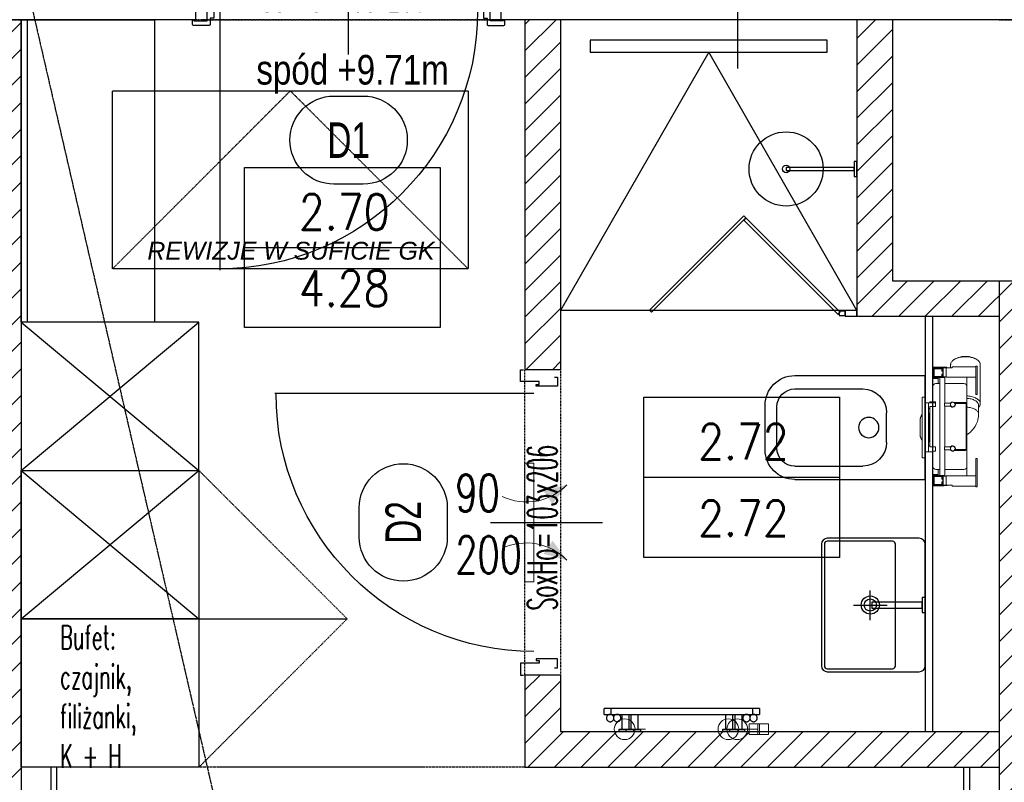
# Model space of a CAD drawing. Header units: millimetres. Extents: x 69081 to 158617, y -37521 to -9534.
# Tile 69 of 256: x 112115 to 112447, y -20818 to -20561. Entities that reach past the tile are written whole.
import ezdxf
from ezdxf.enums import TextEntityAlignment as Align

# ---------------------------------------------------------------- set-up
doc = ezdxf.new("R2010")
doc.units = ezdxf.units.MM
for name, pattern in [('DASHED2', [0.375, 0.25, -0.125]), ('DO', [0.8, 0.6, -0.1, 0, -0.1]), ('DP', [0.5, 0.3, -0.2]), ('KRESKOWA-SREDNIA', [0.2, 0.12, -0.08]), ('MP', [0.25, 0.15, -0.1])]:
    doc.linetypes.add(name, pattern=pattern)
for name, color, linetype in [('A-----SZ', 8, 'Continuous'), ('A-ARM', 8, 'Continuous'), ('A-MEB', 8, 'Continuous'), ('A-OKN', 3, 'Continuous'), ('A-OSI', 8, 'DO'), ('A-SCI', 7, 'Continuous'), ('A_GSA_GK', 2, 'Continuous'), ('AM DRZIW WEWN', 1, 'Continuous'), ('B-widok', 9, 'Continuous'), ('BA_ARM', 8, 'Continuous'), ('BA_drz', 7, 'Continuous'), ('BA_lpm', 1, 'MP'), ('BA_MEBLE', 8, 'Continuous'), ('BA_sym', 7, 'Continuous'), ('BA_WIC', 1, 'Continuous'), ('BA_wig', 3, 'Continuous'), ('F-BIL', 1, 'Continuous'), ('F-BIL-OP', 3, 'Continuous'), ('F-BIL-TA', 1, 'Continuous'), ('JS_OLKA KONSTR', 231, 'Continuous'), ('JS_PODCIĄGI', 1, 'DP'), ('JS_SUFIT PODWIESZONY', 40, 'Continuous'), ('porta', 8, 'Continuous'), ('R-----OP', 1, 'Continuous'), ('R-----WY', 1, 'Continuous')]:
    doc.layers.add(name, color=color, linetype=linetype)
for name, color, linetype, lineweight in [('DRZWI', 3, 'Continuous', 20), ('IS_Grzejnik', 15, 'Continuous', 5), ('IS_Zawór1', 15, 'Continuous', 5), ('OPIS', 7, 'Continuous', 25), ('SB_OTWORY DRZWI', 1, 'Continuous', 9)]:
    doc.layers.add(name, color=color, linetype=linetype, lineweight=lineweight)
doc.layers.get('R-----WY').off()
doc.styles.add('BIKTS', font='bikromsw.shx', dxfattribs={"width": 0.85})
doc.styles.add('ROMANS', font='romans.shx', dxfattribs={"height": 1})
doc.styles.add('SIMPLEX', font='simplex', dxfattribs={"width": 0.85})
doc.styles.add('SŁAWKA', font='simplex.shx', dxfattribs={"height": 12.5})
doc.styles.add('WYM--ROMANSSHX-08', font='ROMANS.SHX', dxfattribs={"width": 0.8})

# ---------------------------------------------------------------- blocks, each defined once
blk = doc.blocks.new('grzejnik drabinka')
at = {"layer": 'BA_ARM'}
for p, q in [((0, -0.8), (0, 0)), ((5, 0), (5, -0.8)), ((35, 0), (35, -0.8)), ((40, 0), (40, -0.8)), ((1, -5.8), (1, -0.8)), ((4, -0.8), (4, -5.8)), ((36, -5.8), (36, -0.8)), ((39, -0.8), (39, -5.8)), ((45, -5.8), (-5, -5.8)), ((-5, -7.8), (45, -7.8))]:
    blk.add_line(p, q, dxfattribs=at)
for points in [[(0, 0), (0, 0), (0.06, 0), (0.31, 0), (0.71, 0), (1.24, 0), (1.85, 0), (2.5, 0), (3.15, 0), (3.76, 0), (4.29, 0), (4.69, 0), (4.94, 0), (5, 0), (5, 0)], [(35, 0), (35, 0), (35.06, 0), (35.31, 0), (35.71, 0), (36.24, 0), (36.85, 0), (37.5, 0), (38.15, 0), (38.76, 0), (39.29, 0), (39.69, 0), (39.94, 0), (40, 0), (40, 0)], [(-1.75, -4.55), (-1.75, -4.44), (-1.78, -4.22), (-1.9, -3.92), (-2.11, -3.66), (-2.37, -3.46), (-2.67, -3.33), (-3, -3.29), (-3.33, -3.33), (-3.63, -3.46), (-3.89, -3.66), (-4.1, -3.92), (-4.22, -4.22), (-4.25, -4.44), (-4.25, -4.55)], [(5, -0.8), (5, -0.8), (4.94, -0.8), (4.69, -0.8), (4.29, -0.8), (3.76, -0.8), (3.15, -0.8), (2.5, -0.8), (1.85, -0.8), (1.24, -0.8), (0.71, -0.8), (0.31, -0.8), (0.06, -0.8), (0, -0.8), (0, -0.8)], [(40, -0.8), (40, -0.8), (39.94, -0.8), (39.69, -0.8), (39.29, -0.8), (38.76, -0.8), (38.15, -0.8), (37.5, -0.8), (36.85, -0.8), (36.24, -0.8), (35.71, -0.8), (35.31, -0.8), (35.06, -0.8), (35, -0.8), (35, -0.8)], [(44.25, -4.55), (44.25, -4.44), (44.22, -4.22), (44.1, -3.92), (43.89, -3.66), (43.63, -3.46), (43.33, -3.33), (43, -3.29), (42.67, -3.33), (42.37, -3.46), (42.11, -3.66), (41.9, -3.92), (41.78, -4.22), (41.75, -4.44), (41.75, -4.55)], [(-5, -5.8), (-5, -5.8), (-5, -5.8), (-5, -5.8)], [(-5, -5.8), (-5, -5.8), (-5, -5.8), (-5, -5.8)], [(-5, -5.8), (-5, -5.8), (-5, -5.8), (-5, -5.8)], [(-5, -5.8), (-5, -5.8), (-5, -5.8), (-5, -5.8)], [(-5, -5.8), (-5, -5.8), (-5, -5.8), (-5, -5.8)], [(-5, -5.8), (-5, -5.8), (-5, -5.8), (-5, -5.8)], [(-5, -5.8), (-5, -5.8), (-5, -5.8), (-5, -5.8)], [(-5, -5.8), (-5, -5.8), (-5, -5.8), (-5, -5.8)], [(-5, -5.8), (-5, -5.8), (-5, -5.8), (-5, -5.8)], [(-5, -7.8), (-5, -7.8), (-5, -7.78), (-5, -7.68), (-5, -7.52), (-5, -7.31), (-5, -7.06), (-5, -6.8), (-5, -6.54), (-5, -6.29), (-5, -6.08), (-5, -5.92), (-5, -5.82), (-5, -5.8), (-5, -5.8)], [(-5, -5.8), (-5, -5.8), (-5, -5.8), (-5, -5.8)], [(-5, -5.8), (-5, -5.8), (-5, -5.8), (-5, -5.8)], [(-5, -5.8), (-5, -5.8), (-5, -5.8), (-5, -5.8)], [(-5, -5.8), (-5, -5.8), (-5, -5.8), (-5, -5.8)], [(-5, -5.8), (-5, -5.8), (-5, -5.8), (-5, -5.8)], [(-5, -5.8), (-5, -5.8), (-5, -5.8), (-5, -5.8)], [(-5, -5.8), (-5, -5.8), (-5, -5.8), (-5, -5.8)], [(-5, -5.8), (-5, -5.8), (-5, -5.8), (-5, -5.8)], [(-5, -5.8), (-5, -5.8), (-5, -5.8), (-5, -5.8)], [(-5, -5.8), (-5, -5.8), (-5, -5.8), (-5, -5.8)], [(-5, -5.8), (-5, -5.8), (-5, -5.8), (-5, -5.8)], [(-5, -5.8), (-5, -5.8), (-5, -5.8), (-5, -5.8)], [(-5, -5.8), (-5, -5.8), (-5, -5.8), (-5, -5.8)], [(-5, -5.8), (-5, -5.8), (-5, -5.8), (-5, -5.8)], [(-5, -5.8), (-5, -5.8), (-5, -5.8), (-5, -5.8)], [(-5, -5.8), (-5, -5.8), (-5, -5.8), (-5, -5.8)], [(-5, -5.8), (-5, -5.8), (-5, -5.8), (-5, -5.8)], [(-5, -5.8), (-5, -5.8), (-5, -5.8), (-5, -5.8)], [(-5, -5.8), (-5, -5.8), (-5, -5.8), (-5, -5.8)], [(-4.25, -4.55), (-4.25, -4.66), (-4.22, -4.88), (-4.1, -5.18), (-3.89, -5.44), (-3.63, -5.64), (-3.33, -5.77), (-3, -5.81), (-2.67, -5.77), (-2.37, -5.64), (-2.11, -5.44), (-1.9, -5.18), (-1.78, -4.88), (-1.75, -4.66), (-1.75, -4.55)], [(41.75, -4.55), (41.75, -4.66), (41.78, -4.88), (41.9, -5.18), (42.11, -5.44), (42.37, -5.64), (42.67, -5.77), (43, -5.81), (43.33, -5.77), (43.63, -5.64), (43.89, -5.44), (44.1, -5.18), (44.22, -4.88), (44.25, -4.66), (44.25, -4.55)], [(45, -5.8), (45, -5.8), (45, -5.8), (45, -5.8)], [(45, -5.8), (45, -5.8), (45, -5.8), (45, -5.8)], [(45, -5.8), (45, -5.8), (45, -5.8), (45, -5.8)], [(45, -5.8), (45, -5.8), (45, -5.8), (45, -5.8)], [(45, -5.8), (45, -5.8), (45, -5.8), (45, -5.8)], [(45, -5.8), (45, -5.8), (45, -5.8), (45, -5.8)], [(45, -5.8), (45, -5.8), (45, -5.8), (45, -5.8)], [(45, -5.8), (45, -5.8), (45, -5.8), (45, -5.8)], [(45, -5.8), (45, -5.8), (45, -5.8), (45, -5.8)], [(45, -5.8), (45, -5.8), (45, -5.82), (45, -5.92), (45, -6.08), (45, -6.29), (45, -6.54), (45, -6.8), (45, -7.06), (45, -7.31), (45, -7.52), (45, -7.68), (45, -7.78), (45, -7.8), (45, -7.8)], [(45, -5.8), (45, -5.8), (45, -5.8), (45, -5.8)], [(45, -5.8), (45, -5.8), (45, -5.8), (45, -5.8)], [(45, -5.8), (45, -5.8), (45, -5.8), (45, -5.8)], [(45, -5.8), (45, -5.8), (45, -5.8), (45, -5.8)], [(45, -5.8), (45, -5.8), (45, -5.8), (45, -5.8)], [(45, -5.8), (45, -5.8), (45, -5.8), (45, -5.8)], [(45, -5.8), (45, -5.8), (45, -5.8), (45, -5.8)], [(45, -5.8), (45, -5.8), (45, -5.8), (45, -5.8)], [(45, -5.8), (45, -5.8), (45, -5.8), (45, -5.8)], [(45, -5.8), (45, -5.8), (45, -5.8), (45, -5.8)], [(45, -5.8), (45, -5.8), (45, -5.8), (45, -5.8)], [(45, -5.8), (45, -5.8), (45, -5.8), (45, -5.8)], [(45, -5.8), (45, -5.8), (45, -5.8), (45, -5.8)], [(45, -5.8), (45, -5.8), (45, -5.8), (45, -5.8)], [(45, -5.8), (45, -5.8), (45, -5.8), (45, -5.8)], [(45, -5.8), (45, -5.8), (45, -5.8), (45, -5.8)], [(45, -5.8), (45, -5.8), (45, -5.8), (45, -5.8)], [(45, -5.8), (45, -5.8), (45, -5.8), (45, -5.8)], [(45, -5.8), (45, -5.8), (45, -5.8), (45, -5.8)], [(-5, -7.8), (-5, -7.8), (-5, -7.8), (-5, -7.8)], [(-5, -7.8), (-5, -7.8), (-5, -7.8), (-5, -7.8)], [(-5, -7.8), (-5, -7.8), (-5, -7.8), (-5, -7.8)], [(-5, -7.8), (-5, -7.8), (-5, -7.8), (-5, -7.8)], [(-5, -7.8), (-5, -7.8), (-5, -7.8), (-5, -7.8)], [(-5, -7.8), (-5, -7.8), (-5, -7.8), (-5, -7.8)], [(-5, -7.8), (-5, -7.8), (-5, -7.8), (-5, -7.8)], [(-5, -7.8), (-5, -7.8), (-5, -7.8), (-5, -7.8)], [(-5, -7.8), (-5, -7.8), (-5, -7.8), (-5, -7.8)], [(-5, -7.8), (-5, -7.8), (-5, -7.8), (-5, -7.8)], [(-5, -7.8), (-5, -7.8), (-5, -7.8), (-5, -7.8)], [(-5, -7.8), (-5, -7.8), (-5, -7.8), (-5, -7.8)], [(-5, -7.8), (-5, -7.8), (-5, -7.8), (-5, -7.8)], [(-5, -7.8), (-5, -7.8), (-5, -7.8), (-5, -7.8)], [(-5, -7.8), (-5, -7.8), (-5, -7.8), (-5, -7.8)], [(-5, -7.8), (-5, -7.8), (-5, -7.8), (-5, -7.8)], [(-5, -7.8), (-5, -7.8), (-5, -7.8), (-5, -7.8)], [(-5, -7.8), (-5, -7.8), (-5, -7.8), (-5, -7.8)], [(-5, -7.8), (-5, -7.8), (-5, -7.8), (-5, -7.8)], [(-5, -7.8), (-5, -7.8), (-5, -7.8), (-5, -7.8)], [(-5, -7.8), (-5, -7.8), (-5, -7.8), (-5, -7.8)], [(-5, -7.8), (-5, -7.8), (-5, -7.8), (-5, -7.8)], [(-5, -7.8), (-5, -7.8), (-5, -7.8), (-5, -7.8)], [(-5, -7.8), (-5, -7.8), (-5, -7.8), (-5, -7.8)], [(-5, -7.8), (-5, -7.8), (-5, -7.8), (-5, -7.8)], [(-5, -7.8), (-5, -7.8), (-5, -7.8), (-5, -7.8)], [(-5, -7.8), (-5, -7.8), (-5, -7.8), (-5, -7.8)], [(-5, -7.8), (-5, -7.8), (-5, -7.8), (-5, -7.8)], [(45, -7.8), (45, -7.8), (45, -7.8), (45, -7.8)], [(45, -7.8), (45, -7.8), (45, -7.8), (45, -7.8)], [(45, -7.8), (45, -7.8), (45, -7.8), (45, -7.8)], [(45, -7.8), (45, -7.8), (45, -7.8), (45, -7.8)], [(45, -7.8), (45, -7.8), (45, -7.8), (45, -7.8)], [(45, -7.8), (45, -7.8), (45, -7.8), (45, -7.8)], [(45, -7.8), (45, -7.8), (45, -7.8), (45, -7.8)], [(45, -7.8), (45, -7.8), (45, -7.8), (45, -7.8)], [(45, -7.8), (45, -7.8), (45, -7.8), (45, -7.8)], [(45, -7.8), (45, -7.8), (45, -7.8), (45, -7.8)], [(45, -7.8), (45, -7.8), (45, -7.8), (45, -7.8)], [(45, -7.8), (45, -7.8), (45, -7.8), (45, -7.8)], [(45, -7.8), (45, -7.8), (45, -7.8), (45, -7.8)], [(45, -7.8), (45, -7.8), (45, -7.8), (45, -7.8)], [(45, -7.8), (45, -7.8), (45, -7.8), (45, -7.8)], [(45, -7.8), (45, -7.8), (45, -7.8), (45, -7.8)], [(45, -7.8), (45, -7.8), (45, -7.8), (45, -7.8)], [(45, -7.8), (45, -7.8), (45, -7.8), (45, -7.8)], [(45, -7.8), (45, -7.8), (45, -7.8), (45, -7.8)], [(45, -7.8), (45, -7.8), (45, -7.8), (45, -7.8)], [(45, -7.8), (45, -7.8), (45, -7.8), (45, -7.8)], [(45, -7.8), (45, -7.8), (45, -7.8), (45, -7.8)], [(45, -7.8), (45, -7.8), (45, -7.8), (45, -7.8)], [(45, -7.8), (45, -7.8), (45, -7.8), (45, -7.8)], [(45, -7.8), (45, -7.8), (45, -7.8), (45, -7.8)], [(45, -7.8), (45, -7.8), (45, -7.8), (45, -7.8)], [(45, -7.8), (45, -7.8), (45, -7.8), (45, -7.8)], [(45, -7.8), (45, -7.8), (45, -7.8), (45, -7.8)]]:
    blk.add_open_spline(points, degree=3, dxfattribs=at)
blk = doc.blocks.new('stelaż kibel')
at = {"layer": 'BA_ARM', "lineweight": 0}
for p, q in [((-8.04, 20.61), (-21.23, 20.61)), ((-4.56, 20.01), (-7.53, 20.01)), ((-22.85, 19.54), (-23.06, 19.23)), ((-20.64, 19.5), (-20.64, 19.1)), ((-20.64, 19.5), (-11.14, 19.5)), ((-20.64, 19.1), (-11.14, 19.1)), ((-20.49, 11.1), (-20.49, 19.1)), ((-16.99, 9.1), (-16.99, 19.1)), ((-11.14, 19.5), (-11.14, 19.1)), ((10.46, 19.5), (10.46, 19.1)), ((10.46, 19.5), (19.96, 19.5)), ((10.46, 19.1), (19.96, 19.1)), ((16.31, 9.1), (16.31, 19.1)), ((19.81, 11.1), (19.81, 19.1)), ((19.96, 19.5), (19.96, 19.1)), ((-16.99, 16.1), (-15.84, 16.1)), ((-13.84, 16.1), (-15.84, 16.1)), ((-14.84, 8.6), (-14.84, 15.1)), ((-13.84, 16.1), (-7.94, 16.1)), ((-8.44, 15.6), (-8.44, 11.9)), ((-8.14, 12.11), (-8.14, 15.8)), ((-8.14, 15.8), (7.46, 15.8)), ((7.26, 16.1), (-7.94, 16.1)), ((7.26, 16.1), (13.16, 16.1)), ((7.46, 15.8), (7.46, 12.11)), ((7.76, 11.9), (7.76, 15.6)), ((15.16, 16.1), (13.16, 16.1)), ((14.16, 15.1), (14.16, 8.6)), ((15.16, 16.1), (16.31, 16.1)), ((-23.06, 12), (-22.85, 11.68)), ((-21.23, 10.61), (-20.09, 10.61)), ((-20.09, 11.1), (-20.49, 11.1)), ((-20.09, 9.1), (-20.09, 11.1)), ((-8.44, 11.9), (-8.41, 11.9)), ((-8.27, 11.9), (-8.14, 11.9)), ((-8.24, 10.29), (-8.24, 8.5)), ((-8.14, 11.9), (-8.14, 11.99)), ((-7.24, 8.5), (-7.24, 10.29)), ((6.56, 8.5), (6.56, 10.29)), ((7.46, 11.99), (7.46, 11.9)), ((7.46, 11.9), (7.59, 11.9)), ((7.56, 10.29), (7.56, 8.5)), ((7.73, 11.9), (7.76, 11.9)), ((19.41, 11.1), (19.81, 11.1)), ((19.41, 9.1), (19.41, 11.1)), ((-20.09, 9.35), (-20.37, 9.35)), ((-20.37, 9.35), (-20.37, 4.55)), ((-20.34, 8.1), (-20.34, 4.6)), ((-16.84, 8.1), (-20.34, 8.1)), ((-16.99, 7.95), (-20.19, 7.95)), ((-20.19, 7.95), (-20.19, 4.75)), ((-20.09, 9.1), (-16.99, 9.1)), ((-20.09, 9.1), (-20.09, 8.1)), ((-19.04, 7.8), (-20.04, 7.8)), ((-20.04, 7.8), (-20.04, 4.8)), ((-19.84, 5), (-19.84, 7.6)), ((-19.84, 7.6), (-19.04, 7.6)), ((-19.04, 7.6), (-19.04, 7.8)), ((-17.04, 7.8), (-18.04, 7.8)), ((-18.04, 7.8), (-18.04, 7.6)), ((-18.04, 7.6), (-17.24, 7.6)), ((-17.24, 7.6), (-17.24, 5)), ((-17.09, 9.1), (-17.09, 8.1)), ((-17.04, 4.8), (-17.04, 7.8)), ((-16.99, 4.75), (-16.99, 7.95)), ((-16.84, 8.6), (-16.84, 8.1)), ((-8.24, 8.6), (-16.84, 8.6)), ((-16.84, 4.6), (-16.84, 8.1)), ((16.16, 7), (-16.84, 7)), ((-14.84, 5.6), (-14.84, 7)), ((-8.24, 8.5), (-7.24, 8.5)), ((6.56, 8.6), (-7.24, 8.6)), ((7.56, 8.5), (6.56, 8.5)), ((16.16, 8.6), (7.56, 8.6)), ((14.16, 7), (14.16, 5.6)), ((16.16, 8.6), (16.16, 8.1)), ((16.16, 8.1), (16.16, 4.6)), ((19.66, 8.1), (16.16, 8.1)), ((19.41, 9.1), (16.31, 9.1)), ((16.31, 7.95), (16.31, 4.75)), ((19.51, 7.95), (16.31, 7.95)), ((17.36, 7.8), (16.36, 7.8)), ((16.36, 7.8), (16.36, 4.8)), ((16.41, 9.1), (16.41, 8.1)), ((16.56, 5), (16.56, 7.6)), ((16.56, 7.6), (17.36, 7.6)), ((17.36, 7.6), (17.36, 7.8)), ((18.36, 7.8), (18.36, 7.6)), ((19.36, 7.8), (18.36, 7.8)), ((18.36, 7.6), (19.16, 7.6)), ((19.16, 7.6), (19.16, 5)), ((19.36, 4.8), (19.36, 7.8)), ((19.56, 9.4), (19.41, 9.4)), ((19.41, 9.1), (19.41, 8.1)), ((19.66, 8.15), (19.41, 8.4)), ((19.41, 8.4), (19.41, 8.1)), ((19.51, 4.75), (19.51, 7.95)), ((19.56, 8.25), (19.56, 9.4)), ((19.66, 8.1), (19.66, 8.15)), ((19.66, 4.6), (19.66, 8.1)), ((-20.37, 4.55), (-10.87, 4.55)), ((-20.34, 4.6), (-16.84, 4.6)), ((-20.19, 4.75), (-16.99, 4.75)), ((-20.04, 4.8), (-17.04, 4.8)), ((-17.24, 5), (-19.84, 5)), ((-14.84, 6.4), (-16.84, 6.4)), ((-16.54, 4.6), (-16.84, 4.6)), ((-16.54, 6.4), (-16.54, 4.6)), ((-13.84, 4.6), (-16.54, 4.6)), ((-8.64, 4.6), (-13.84, 4.6)), ((-10.87, 4.55), (-10.87, 4.6)), ((-7.14, 5.5), (-8.64, 5.5)), ((-8.64, 5.5), (-8.64, 4.6)), ((-8.64, 4.6), (-8.37, 4.6)), ((-8.64, 3.6), (-8.64, 4.6)), ((-8.37, 3.6), (-8.64, 3.6)), ((-8.37, 5.5), (-8.37, 2.47)), ((-7.14, 4.6), (-7.14, 5.5)), ((-7.14, 3.6), (-7.14, 4.6)), ((6.46, 4.6), (-7.14, 4.6)), ((6.46, 3.6), (-7.14, 3.6)), ((-6.37, 3.1), (-6.37, 3.6)), ((-4.77, 3.6), (-4.77, 3.3)), ((4.83, 3.3), (4.83, 3.6)), ((6.21, 3.6), (6.21, 3.1)), ((7.96, 5.5), (6.46, 5.5)), ((6.46, 4.6), (6.46, 5.5)), ((6.46, 3.6), (6.46, 4.6)), ((7.96, 5.5), (7.96, 4.6)), ((13.16, 4.6), (7.96, 4.6)), ((8.21, 2.37), (8.21, 4.6)), ((15.86, 4.6), (13.16, 4.6)), ((16.16, 6.4), (14.16, 6.4)), ((15.86, 4.6), (15.86, 6.4)), ((16.16, 4.6), (15.86, 4.6)), ((16.16, 4.6), (19.66, 4.6)), ((16.31, 4.75), (19.51, 4.75)), ((16.36, 4.8), (19.36, 4.8)), ((19.16, 5), (16.56, 5)), ((-10.29, 2), (-10.29, 1.2)), ((-10.25, 2), (-10.29, 2)), ((-10.25, 2), (-9.45, 2)), ((-10.05, 1), (-10.09, 1)), ((-9.45, 1), (-10.05, 1)), ((9.45, 2), (-9.45, 2)), ((9.45, 1), (-9.45, 1)), ((-8.37, 2.47), (-8.32, 2.42)), ((-8.37, 2.47), (-8.32, 2.47)), ((-8.34, 2.43), (-8.34, 2)), ((-8.31, 3.1), (-8.32, 3.1)), ((-8.31, 3.1), (-8.01, 3.1)), ((8.01, 3.1), (-8.01, 3.1)), ((-4.77, 3.3), (-4.77, 3.1)), ((-4.77, 3.3), (4.83, 3.3)), ((-4.77, 3.3), (4.83, 3.3)), ((-2.14, 0.3), (-2.21, 0.3)), ((-2.11, 0.3), (-2.14, 0.3)), ((2.18, 0.3), (-2.11, 0.3)), ((2.2, 0.3), (2.18, 0.3)), ((2.27, 0.3), (2.2, 0.3)), ((4.83, 3.1), (4.83, 3.3)), ((8.01, 3.1), (8.14, 3.1)), ((8.14, 3.1), (8.14, 2)), ((8.14, 3.1), (8.19, 3.1)), ((8.19, 3.1), (8.19, 2)), ((8.19, 2.35), (8.21, 2.37)), ((8.19, 2.37), (8.21, 2.37)), ((9.45, 2), (10.25, 2)), ((10.05, 1), (9.45, 1)), ((10.25, 2), (10.25, 1.2))]:
    blk.add_line(p, q, dxfattribs=at)
at = {"layer": 'BA_ARM', "lineweight": 0, "flags": 128}
for points in [[(-21.23, 20.61), (-21.45, 20.59), (-21.67, 20.54), (-21.88, 20.46), (-22.09, 20.33), (-22.3, 20.18), (-22.5, 19.99), (-22.68, 19.78), (-22.86, 19.53), (-23.03, 19.26), (-23.18, 18.96), (-23.32, 18.64), (-23.45, 18.29), (-23.56, 17.93), (-23.65, 17.55), (-23.73, 17.16), (-23.79, 16.75), (-23.83, 16.34), (-23.85, 15.93), (-23.86, 15.51), (-23.84, 15.09), (-23.81, 14.68), (-23.76, 14.27), (-23.69, 13.87), (-23.61, 13.48), (-23.51, 13.11), (-23.39, 12.76), (-23.25, 12.43), (-23.11, 12.11), (-22.95, 11.83), (-22.77, 11.57), (-22.59, 11.34), (-22.4, 11.13), (-22.2, 10.96), (-21.99, 10.83), (-21.78, 10.72), (-21.56, 10.65), (-21.34, 10.62), (-21.23, 10.61)], [(-10.66, 16.1), (-10.64, 16.34), (-10.6, 16.75), (-10.54, 17.16), (-10.47, 17.55), (-10.37, 17.93), (-10.26, 18.29), (-10.14, 18.64), (-10, 18.96), (-9.84, 19.26), (-9.68, 19.53), (-9.5, 19.78), (-9.31, 19.99), (-9.11, 20.18), (-8.91, 20.33), (-8.7, 20.46), (-8.48, 20.54), (-8.26, 20.59), (-8.04, 20.61)], [(-9.83, 16.1), (-9.81, 16.4), (-9.76, 16.78), (-9.7, 17.16), (-9.62, 17.52), (-9.52, 17.87), (-9.41, 18.2), (-9.28, 18.51), (-9.13, 18.79), (-8.98, 19.05), (-8.81, 19.28), (-8.63, 19.49), (-8.44, 19.66), (-8.25, 19.8), (-8.05, 19.9), (-7.84, 19.97), (-7.64, 20.01), (-7.53, 20.01)], [(-6.86, 16.1), (-6.83, 16.4), (-6.79, 16.78), (-6.72, 17.16), (-6.64, 17.52), (-6.54, 17.87), (-6.43, 18.2), (-6.3, 18.51), (-6.16, 18.79), (-6, 19.05), (-5.83, 19.28), (-5.65, 19.49), (-5.47, 19.66), (-5.27, 19.8), (-5.07, 19.9), (-4.87, 19.97), (-4.66, 20.01), (-4.55, 20.01)], [(2.46, 16.1), (2.18, 16.51), (1.84, 16.94), (1.54, 17.29), (1.26, 17.57), (0.8, 17.99), (0.27, 18.42), (-0.36, 18.83), (-1.08, 19.22), (-1.57, 19.43), (-2.05, 19.61), (-2.47, 19.73), (-2.64, 19.78), (-2.84, 19.82), (-3.14, 19.88), (-3.54, 19.95), (-4.04, 20), (-4.55, 20.01)], [(-23.06, 12), (-23.12, 12.09), (-23.28, 12.36), (-23.42, 12.66), (-23.55, 12.97), (-23.66, 13.31), (-23.76, 13.67), (-23.84, 14.04), (-23.9, 14.42), (-23.95, 14.81), (-23.98, 15.21), (-23.99, 15.61), (-23.98, 16.01), (-23.95, 16.41), (-23.9, 16.8), (-23.84, 17.19), (-23.76, 17.56), (-23.66, 17.91), (-23.55, 18.25), (-23.42, 18.57), (-23.28, 18.87), (-23.12, 19.14), (-23.06, 19.23)], [(2.2, 0.3), (2.23, 0.3), (2.25, 0.3)]]:
    blk.add_lwpolyline(points, dxfattribs=at)
at = {"layer": 'BA_ARM', "lineweight": 0}
for centre, radius, start, end in [((-8.13, 18.84), 1.78, 41.3776, 87.2916), ((-13.84, 15.1), 1, 90, 180), ((-7.94, 15.6), 0.5, 90, 180), ((7.26, 15.6), 0.5, 0, 90), ((13.16, 15.1), 1, 0, 90), ((-7.74, 11.3), 0.9, 138.1897, 242.734), ((-7.74, 11.3), 0.8, 131.4096, 120), ((-7.94, 10.29), 0.3, 135.0482, 180), ((-7.74, 11.3), 0.9, 297.266, 116.3878), ((-7.54, 10.29), 0.3, 0, 44.9518), ((7.06, 11.3), 0.9, 63.6122, 242.734), ((7.06, 11.3), 0.8, 60, 48.5904), ((6.86, 10.29), 0.3, 135.0482, 180), ((7.06, 11.3), 0.9, 297.266, 41.8103), ((7.26, 10.29), 0.3, 0, 44.9518), ((-13.84, 5.6), 1, 180, 270), ((13.16, 5.6), 1, 270, 0), ((-10.09, 1.2), 0.2, 179.9998, 269.9999), ((-2.21, 4.3), 4, 235.5885, 270), ((-2.17, 3.71), 3.41, 232.6467, 270.5225), ((-2.15, 3.69), 3.39, 232.5127, 270.557), ((2.21, 3.71), 3.41, 269.4571, 307.3947), ((2.27, 4.3), 4, 270, 270.6505), ((2.27, 4.3), 4, 273.5283, 304.4115), ((2.45, 3.34), 2.99, 281.7106, 308.4469), ((10.05, 1.2), 0.2, 269.9998, 0.0006)]:
    blk.add_arc(centre, radius, start, end, dxfattribs=at)
blk = doc.blocks.new('wc')
at = {"layer": 'A-MEB', "ltscale": 50}
for p, q in [((720768.2, -74493.99), (720812.2, -74493.99)), ((720812.2, -74493.99), (720812.2, -74528.99)), ((720768.2, -74498.49), (720791.2, -74498.49)), ((720758.2, -74503.99), (720758.2, -74518.99)), ((720762.2, -74504.49), (720762.2, -74518.49)), ((720799.2, -74506.49), (720799.2, -74516.49)), ((720768.2, -74524.49), (720791.2, -74524.49)), ((720768.2, -74528.99), (720812.2, -74528.99))]:
    blk.add_line(p, q, dxfattribs=at)
blk.add_circle((720793.17, -74511.49), 3.43, dxfattribs=at)
for centre, radius, start, end in [((720768.2, -74503.99), 10, 90, 180), ((720768.2, -74504.49), 6, 90, 180), ((720791.2, -74506.49), 8, 0, 90), ((720791.2, -74516.49), 8, 270, 360), ((720768.2, -74518.99), 10, 180, 270), ((720768.2, -74518.49), 6, 180, 270)]:
    blk.add_arc(centre, radius, start, end, dxfattribs=at)
blk = doc.blocks.new('A$C231E5E2F')
blk.add_blockref('wc', (-720758.2, 74528.99))
blk = doc.blocks.new('KRATKA WENT')
at = {"layer": 'DRZWI'}
for points in [[(-12.72, 11.16, 0, 5.4, 0), (-8.38, 4.78, 5.4, 5.4, 0)], [(12.72, 11.16, 0, 5.4, 0), (8.38, 4.78, 5.4, 5.4, 0)]]:
    blk.add_lwpolyline(points, format="xyseb", dxfattribs=at)
blk.add_lwpolyline([(20, -3), (20, 0), (-20, 0), (-20, -3)], close=True, dxfattribs=at)
for centre, start, end in [((-26.01, -2.55), 334.6838, 45.9092), ((26.01, -2.55), 134.0908, 205.3162)]:
    blk.add_arc(centre, 19.09, start, end, dxfattribs=at)
blk = doc.blocks.new('dr1h901')
at = {"color": 0}
blk.add_line((-0.5, 0), (-0.5, 1.005), dxfattribs=at)
at = {"color": 1}
blk.add_line((0, 0.1689), (0, -0.2655), dxfattribs=at)
blk.add_arc((-0.5, 0), 1, 0, 90, dxfattribs=at)
blk = doc.blocks.new('osie')
at = {"layer": 'A-OSI'}
blk.add_line((17560.16, -41339.7), (18200.3, -44112.43), dxfattribs=at)
blk = doc.blocks.new('DYBY-BL5')
at = {"layer": 'F-BIL-TA', "color": 1}
blk.add_line((0, 45), (110, 45), dxfattribs=at)
blk.add_lwpolyline([(0, 0), (0, 90), (110, 90), (110, 0)], close=True, dxfattribs=at)
at = {"layer": 'F-BIL-OP', "style": 'SIMPLEX', "width": 0.85}
blk.add_attdef('NR', text='', height=20, dxfattribs=at).set_placement((56, 55), align=Align.CENTER)
at = {"layer": 'F-BIL-OP', "color": 2, "style": 'SIMPLEX', "width": 0.85, "flags": 1}
for tag, p in [('NAZWA', (119, 55)), ('POSADZKA', (119, 12)), ('GRUPA', (119, -27)), ('RODZAJ', (119, -72))]:
    blk.add_attdef(tag, p, '', height=19, dxfattribs=at)
at = {"layer": 'F-BIL-OP', "color": 2, "style": 'SIMPLEX', "width": 0.85}
blk.add_attdef('POW.', text='', height=20, dxfattribs=at).set_placement((56, 12), align=Align.CENTER)
at = {"layer": 'F-BIL-OP', "color": 2, "style": 'SIMPLEX', "width": 0.85, "flags": 1}
blk.add_attdef('POWH.', text='', height=20, dxfattribs=at).set_placement((56, -27), align=Align.CENTER)
blk = doc.blocks.new('A$C04435ce7')
at = {"layer": 'OPIS', "insert": (1510.96, 742.5), "char_height": 10, "width": 160, "attachment_point": 1, "style": 'WYM--ROMANSSHX-08'}
blk.add_mtext('{\\fArial|b0|i0|c238|p34;spód +9.71m}', dxfattribs=at)
blk = doc.blocks.new('symdrz')
blk.add_lwpolyline([(-10, -30, -1), (-10, 30), (10, 30, -1), (10, -30)], format="xyb", close=True)
at = {"style": 'BIKTS', "width": 0.8}
blk.add_attdef('SZERDRZ', text='', height=25, dxfattribs=at).set_placement((77.15, 8.8), align=Align.CENTER)
blk.add_attdef('SYMDRZ', text='', height=25, dxfattribs=at).set_placement((0, 0), align=Align.MIDDLE)
blk.add_attdef('WYSDRZ', text='', height=25, dxfattribs=at).set_placement((77.15, -9.49), align=Align.TOP_CENTER)
blk = doc.blocks.new('grzejniki pietro 2')
at = {"layer": 'IS_Zawór1', "linetype": 'ByBlock', "lineweight": -2, "extrusion": (0, 0, -1), "elevation": -289.1}
for points in [[(-18341.28, -43061.45), (-18344.78, -43061.45), (-18344.78, -43064.95), (-18341.28, -43064.95)], [(-18344.27, -43061.45), (-18347.77, -43061.45), (-18347.77, -43064.95), (-18344.27, -43064.95)], [(-18344.27, -43061.45), (-18347.77, -43061.45), (-18347.77, -43064.95), (-18344.27, -43064.95)], [(-18344.27, -43061.45), (-18347.77, -43061.45), (-18347.77, -43064.95), (-18344.27, -43064.95)]]:
    blk.add_lwpolyline(points, close=True, dxfattribs=at)
at = {"layer": 'IS_Zawór1', "linetype": 'ByBlock', "lineweight": -2, "extrusion": (-1.83697e-16, -1, 0), "elevation": 43063.2}
blk.add_lwpolyline([(18302.78, 289.1), (18306.28, 289.1)], dxfattribs=at)
blk.add_lwpolyline([(18302.78, 289.1), (18306.28, 289.1)], dxfattribs=at)
at = {"layer": 'IS_Zawór1', "linetype": 'ByBlock', "lineweight": -2, "extrusion": (-2.22045e-16, -1, 0), "elevation": 43063.2}
for points in [[(18337.78, 289.1), (18341.28, 289.1)], [(18340.77, 289.1), (18344.27, 289.1)], [(18340.77, 289.1), (18344.27, 289.1)], [(18340.77, 289.1), (18344.27, 289.1)]]:
    blk.add_lwpolyline(points, dxfattribs=at)
at = {"layer": 'IS_Zawór1', "linetype": 'ByBlock', "lineweight": -2}
for centre in [(18299.28, -43063.2, 289.1), (18299.28, -43063.2, 289.1), (18334.28, -43063.2, 289.1), (18337.27, -43063.2, 289.1), (18337.27, -43063.2, 289.1), (18337.27, -43063.2, 289.1)]:
    blk.add_circle(centre, 3.5, dxfattribs=at)
blk = doc.blocks.new('A$C253e2aa0')
at = {"layer": 'B-widok', "color": 1, "linetype": 'MP'}
blk.add_lwpolyline([(0, 60), (120, 60), (120, 0), (0, 0), (0, 60)], dxfattribs=at)
at = {"layer": 'B-widok', "linetype": 'MP'}
blk.add_lwpolyline([(0, 0), (60, 60), (120, 0)], dxfattribs=at)
at = {"layer": 'R-----OP', "ltscale": 10, "insert": (11.78, 9.11, 36538.02), "char_height": 6, "width": 4709.9909, "attachment_point": 1, "style": 'SŁAWKA'}
blk.add_mtext('{\\fArial|b0|i1|c0|p34;REWIZJE W SUFICIE GK}', dxfattribs=at)
blk = doc.blocks.new('A$C40e4dba9')
at = {"layer": 'A-SCI', "color": 4}
for p, q in [((0, 0), (0, 24)), ((103, 0), (103, 24))]:
    blk.add_line(p, q, dxfattribs=at)
at = {"layer": 'JS_PODCIĄGI', "lineweight": -3}
for p, q in [((0, 24), (103, 24)), ((103, 0), (0, 0))]:
    blk.add_line(p, q, dxfattribs=at)
at = {"layer": 'AM DRZIW WEWN', "insert": (21.87, 12.86), "char_height": 10, "width": 61.9698, "attachment_point": 1, "style": 'ROMANS'}
blk.add_mtext('{\\W0.5;SoxHo=103x206}', dxfattribs=at)
blk = doc.blocks.new('A$Cf85abbde')
at = {"layer": 'A-SCI', "color": 4}
for p, q in [((12, 103), (0, 103)), ((12, 0), (0, 0))]:
    blk.add_line(p, q, dxfattribs=at)
at = {"layer": 'JS_PODCIĄGI', "lineweight": -3}
for p, q in [((0, 0), (0, 103)), ((12, 103), (12, 0))]:
    blk.add_line(p, q, dxfattribs=at)
at = {"layer": 'AM DRZIW WEWN', "insert": (0.83, 21.87), "char_height": 10, "width": 61.9698, "attachment_point": 1, "rotation": 90, "style": 'ROMANS'}
blk.add_mtext('{\\W0.5;SoxHo=103x206}', dxfattribs=at)

msp = doc.modelspace()

# ---------------------------------------------------------------- hatches: boundary and pattern name
at = {"layer": 'A-----SZ'}
h = msp.add_hatch(dxfattribs=at)
h.set_pattern_fill('ANSI31', color=256, scale=2)
h.set_pattern_definition([(45, (77432.36, 11586.2524), (-4.4901281, 4.4901281), [])])
h.paths.add_polyline_path([(111471.1992, -19714.1903), (111466.7002, -19694.7029), (111455.0078, -19697.4023), (111459.5068, -19716.8897), (111502.2475, -19902.02), (111556.8122, -19889.4228), (111554.1128, -19877.7303), (111511.2405, -19887.6282)])
h.paths.add_polyline_path([(111908.6415, -20600.5941), (111739.3228, -20600.5941), (111708.7721, -20612.5941), (111908.6415, -20612.5941)])
h.paths.add_polyline_path([(111920.6415, -20560.5941), (111908.6415, -20561.5038), (111908.6415, -20688.5941), (111920.6415, -20688.5941)])
h.paths.add_polyline_path([(111920.6415, -20791.5941), (111908.6415, -20791.5941), (111908.6415, -20869.395), (111920.6415, -20878.9403)])
h.paths.add_polyline_path([(112115.6415, -20560.5941), (112100.6415, -20560.5941), (112100.6415, -21261.5941), (112115.6415, -21261.5941)])
h.paths.add_polyline_path([(112297.6415, -20560.5941), (112285.6415, -20560.5941), (112285.6415, -20678.5941), (112297.6415, -20678.5941)])
h.paths.add_polyline_path([(112409.6415, -20560.5941), (112397.6415, -20560.5941), (112397.6415, -20660.5941), (112445.6415, -20660.5941), (112445.6415, -20648.5941), (112409.6415, -20648.5941)])
h.paths.add_polyline_path([(112508.6415, -20560.5941), (112496.6415, -20560.5941), (112496.6415, -20648.5941), (112460.6415, -20648.5941), (112460.6415, -20660.5941), (112508.6415, -20660.5941)])
h.paths.add_polyline_path([(112460.6415, -20648.5941), (112445.6415, -20648.5941), (112445.6415, -21261.5941), (112460.6415, -21261.5941)])
h.paths.add_polyline_path([(112445.6415, -20800.5941), (112297.6415, -20800.5941), (112297.6415, -20781.5941), (112285.6415, -20781.5941), (112285.6415, -20812.5941), (112445.6415, -20812.5941)])
h.paths.add_polyline_path([(112620.6415, -20781.5941), (112608.6415, -20781.5941), (112608.6415, -20800.5941), (112460.6415, -20800.5941), (112460.6415, -20812.5941), (112620.6415, -20812.5941)])
h.paths.add_polyline_path([(112620.6415, -20560.5941), (112608.6415, -20560.5941), (112608.6415, -20678.5941), (112620.6415, -20678.5941)])
h.paths.add_polyline_path([(112805.6415, -20560.5941), (112790.6415, -20560.5941), (112790.6415, -21261.5941), (112805.6415, -21261.5941)])
h.paths.add_polyline_path([(112987.6415, -20560.5941), (112975.6415, -20560.5941), (112975.6415, -20678.5941), (112987.6415, -20678.5941)])
h.paths.add_polyline_path([(112987.6415, -20779.5941), (112975.6415, -20779.5941), (112975.6415, -20812.5941), (113135.6415, -20812.5941), (113135.6415, -20800.5941), (112987.6415, -20800.5941)])
h.paths.add_polyline_path([(113099.6415, -20560.5941), (113087.6415, -20560.5941), (113087.6415, -20660.5941), (113135.6415, -20660.5941), (113135.6415, -20648.5941), (113099.6415, -20648.5941)])
h.paths.add_polyline_path([(113150.6415, -20648.5941), (113135.6415, -20648.5941), (113135.6415, -21261.5941), (113150.6415, -21261.5941)])
h.paths.add_polyline_path([(113198.6415, -20560.5941), (113186.6415, -20560.5941), (113186.6415, -20648.5941), (113150.6415, -20648.5941), (113150.6415, -20660.5941), (113198.6415, -20660.5941)])
h.paths.add_polyline_path([(113310.6415, -20560.5941), (113298.6415, -20560.5941), (113298.6415, -20678.5941), (113310.6415, -20678.5941)])
h.paths.add_polyline_path([(113310.6415, -20779.5941), (113298.6415, -20779.5941), (113298.6415, -20800.5941), (113150.6415, -20800.5941), (113150.6415, -20812.5941), (113310.6415, -20812.5941)])
h.paths.add_polyline_path([(113495.6415, -20560.5941), (113480.6415, -20560.5941), (113480.6415, -21261.5941), (113495.6415, -21261.5941)])
h.paths.add_polyline_path([(113840.6415, -20560.5941), (113825.6415, -20560.5941), (113825.6415, -21261.5941), (113840.6415, -21261.5941)])
h.paths.add_polyline_path([(113825.6415, -20648.5941), (113789.6415, -20648.5941), (113789.6415, -20560.5941), (113777.6415, -20560.5941), (113777.6415, -20660.5941), (113825.6415, -20660.5941)])
h.paths.add_polyline_path([(113677.6415, -20560.5941), (113665.6415, -20560.5941), (113665.6415, -20678.5941), (113677.6415, -20678.5941)])
h.paths.add_polyline_path([(113677.6415, -20781.5941), (113665.6415, -20781.5941), (113665.6415, -20812.5941), (113825.6415, -20812.5941), (113825.6415, -20800.5941), (113677.6415, -20800.5941)])
h.paths.add_polyline_path([(114226.1415, -20560.5941), (114214.1415, -20560.5941), (114214.1415, -20688.5941), (114226.1415, -20688.5941)])
h.paths.add_polyline_path([(114237.1415, -20346.5941), (114217.1415, -20346.5941), (114217.1415, -20358.5941), (114225.1415, -20358.5941), (114225.1415, -20536.5941), (114237.1415, -20536.5941)])
h.paths.add_polyline_path([(114114.1415, -20346.5941), (114020.1415, -20346.5941), (114020.1415, -20358.5941), (114114.1415, -20358.5941)])

# ---------------------------------------------------------------- linework, layer by layer
at = {"layer": 'A-ARM'}
msp.add_line((112397.6415, -20658.5941), (112297.6415, -20658.5941), dxfattribs=at)
for points in [[(112387.6415, -20567.4827), (112307.6415, -20567.4827), (112307.6415, -20571.4827), (112387.6415, -20571.4827)], [(112419.6415, -20756.943), (112402.6415, -20756.943), (112402.6415, -20758.943), (112419.6415, -20758.943)], [(112420.6415, -20760.443), (112420.6415, -20755.443), (112419.6415, -20755.443), (112419.6415, -20760.443)]]:
    msp.add_lwpolyline(points, close=True, dxfattribs=at)
msp.add_lwpolyline([(112397.6415, -20658.5941), (112347.6415, -20571.4827), (112297.6415, -20658.5941)], dxfattribs=at)
for points in [[(112420.6415, -20778.443), (112420.6415, -20737.443, 0.41421356), (112418.6415, -20735.443), (112387.6415, -20735.443, 0.41421356), (112385.6415, -20737.443), (112385.6415, -20778.443, 0.41421356), (112387.6415, -20780.443), (112418.6415, -20780.443, 0.41421356)], [(112410.6415, -20778.443), (112410.6415, -20737.443, 0.41421356), (112409.6415, -20736.443), (112387.6415, -20736.443, 0.41421356), (112386.6415, -20737.443), (112386.6415, -20778.443, 0.41421356), (112387.6415, -20779.443), (112409.6415, -20779.443, 0.41421356)]]:
    msp.add_lwpolyline(points, format="xyb", close=True, dxfattribs=at)
msp.add_circle((112373.7418, -20610.9122), 12.5, dxfattribs=at)
at = {"layer": 'A-MEB'}
for p, q in [((112115.6415, -20712.5941), (112175.6415, -20662.5941)), ((112115.6415, -20662.5941), (112175.6415, -20712.5941)), ((112115.6415, -20712.5941), (112175.6415, -20762.5941)), ((112115.6415, -20762.5941), (112175.6415, -20712.5941)), ((112402.1415, -20763.0338), (112402.1415, -20753.093)), ((112396.4801, -20757.943), (112407.8835, -20757.943))]:
    msp.add_line(p, q, dxfattribs=at)
for points in [[(112115.6415, -20560.5941), (112160.6415, -20560.5941), (112160.6415, -20662.5941), (112115.6415, -20662.5941)], [(112115.6415, -20560.5941), (112117.6415, -20560.5941), (112117.6415, -20662.5941), (112115.6415, -20662.5941)], [(112397.6415, -20613.4122), (112397.6415, -20608.4122), (112396.6415, -20608.4122), (112396.6415, -20613.4122)], [(112396.6415, -20611.4122), (112396.6415, -20610.4122), (112373.7418, -20610.4122), (112373.7418, -20611.4122)], [(112115.6415, -20712.5941), (112175.6415, -20712.5941), (112175.6415, -20662.5941), (112115.6415, -20662.5941)], [(112115.6415, -20712.5941), (112175.6415, -20712.5941), (112175.6415, -20762.5941), (112115.6415, -20762.5941)], [(112115.6415, -20762.5941), (112175.6415, -20762.5941), (112175.6415, -20812.5941), (112115.6415, -20812.5941)]]:
    msp.add_lwpolyline(points, close=True, dxfattribs=at)
at = {"layer": 'A-MEB', "linetype": 'KRESKOWA-SREDNIA'}
for points in [[(112175.6415, -20762.5941), (112225.6415, -20762.5941), (112175.6415, -20712.5941)], [(112175.6415, -20762.5941), (112225.6415, -20762.5941), (112175.6415, -20812.5941)], [(112127.6415, -21239.5941), (112127.6415, -20812.5941), (112125.6415, -20812.5941), (112125.6415, -21239.5941)], [(112433.6415, -21239.5941), (112433.6415, -20812.5941), (112435.6415, -20812.5941), (112435.6415, -21239.5941)]]:
    msp.add_lwpolyline(points, dxfattribs=at)
at = {"layer": 'A-MEB'}
for centre, radius in [((112373.7418, -20610.9122), 1.2582), ((112402.1415, -20757.943), 3.0572), ((112402.1415, -20757.943), 2.0572)]:
    msp.add_circle(centre, radius, dxfattribs=at)
at = {"layer": 'A-OKN'}
for points in [[(112359.4681, -20626.7136), (112327.6483, -20658.5334), (112328.3554, -20659.2405), (112360.1752, -20627.4207)], [(112391.995, -20659.2405), (112360.1752, -20627.4207), (112359.4681, -20628.1278), (112391.2879, -20659.9477)], [(112397.6415, -20658.5941), (112393.6415, -20658.5941), (112393.6415, -20660.5941), (112397.6415, -20660.5941)], [(112393.6415, -20658.8441), (112391.6415, -20658.8441), (112391.6415, -20660.3441), (112393.6415, -20660.3441)]]:
    msp.add_lwpolyline(points, close=True, dxfattribs=at)
at = {"layer": 'A-SCI', "color": 4}
for p, q in [((112174.6415, -20560.5941), (112174.6415, -20536.5941)), ((112277.6415, -20560.5941), (112277.6415, -20536.5941))]:
    msp.add_line(p, q, dxfattribs=at)
at = {"layer": 'A-SCI', "color": 5}
for p, q in [((112115.6415, -20560.5941), (112115.6415, -21261.5941)), ((112285.6415, -20560.5941), (112285.6415, -20678.5941)), ((112297.6415, -20560.5941), (112297.6415, -20678.5941)), ((112409.6415, -20560.5941), (112409.6415, -20648.5941)), ((112445.6415, -20648.5941), (112445.6415, -21261.5941)), ((112297.6415, -20678.5941), (112285.6415, -20678.5941)), ((112285.6415, -20781.5941), (112285.6415, -20812.5941)), ((112297.6415, -20781.5941), (112285.6415, -20781.5941)), ((112297.6415, -20781.5941), (112297.6415, -20800.5941)), ((112297.6415, -20800.5941), (112445.6415, -20800.5941)), ((112285.6415, -20812.5941), (112445.6415, -20812.5941))]:
    msp.add_line(p, q, dxfattribs=at)
at = {"layer": 'A-SCI', "color": 4}
for points in [[(112174.6415, -20560.5941), (112091.6415, -20560.5941)], [(112628.6415, -20560.5941), (112275.6415, -20560.5941)]]:
    msp.add_lwpolyline(points, dxfattribs=at)
at = {"layer": 'A-SCI', "color": 5}
for points in [[(112397.6415, -20560.5941), (112397.6415, -20660.5941), (112445.6415, -20660.5941)], [(112409.6415, -20560.5941), (112409.6415, -20648.5941), (112445.6415, -20648.5941)], [(112445.6415, -20648.5941), (112460.6415, -20648.5941)]]:
    msp.add_lwpolyline(points, dxfattribs=at)
at = {"layer": 'A_GSA_GK'}
msp.add_line((112420.6415, -20660.5941), (112420.6415, -20800.5941), dxfattribs=at)
msp.add_line((112420.6415, -20660.5941), (112420.6415, -20800.5941), dxfattribs=at)
at = {"layer": 'A_GSA_GK', "color": 8}
msp.add_line((112423.1415, -20660.5941), (112423.1415, -20800.5941), dxfattribs=at)
msp.add_line((112423.1415, -20660.5941), (112423.1415, -20800.5941), dxfattribs=at)
at = {"layer": 'BA_WIC'}
msp.add_line((112357.3292, -20516.7876), (112357.3292, -20577.0422), dxfattribs=at)
at = {"layer": 'JS_PODCIĄGI', "color": 4}
for p, q in [((112100.6415, -20560.5941), (112115.6415, -20560.5941)), ((112115.6415, -20560.5941), (112100.6415, -20560.5941)), ((112445.6415, -20560.5941), (112460.6415, -20560.5941)), ((112460.6415, -20560.5941), (112445.6415, -20560.5941))]:
    msp.add_line(p, q, dxfattribs=at)
at = {"layer": 'JS_PODCIĄGI', "lineweight": -3}
msp.add_line((112176.6415, -20560.5941), (112275.6415, -20560.5941), dxfattribs=at)
at = {"layer": 'JS_SUFIT PODWIESZONY', "linetype": 'DASHED2'}
msp.add_lwpolyline([(112285.6415, -20812.5941), (112115.6415, -20812.5941)], dxfattribs=at)
at = {"layer": 'porta'}
for points in [[(112173.9415, -20536.1941), (112173.9415, -20536.5941), (112173.4415, -20536.5941), (112173.4415, -20534.9941, -0.41421356), (112173.7415, -20534.6941), (112179.0915, -20534.6941, -0.36992408), (112179.4415, -20534.9941), (112179.4415, -20536.1941), (112180.1415, -20536.1941, -0.41421356), (112180.6415, -20536.6941), (112180.6415, -20560.0441), (112179.4415, -20560.0441), (112179.4415, -20562.1941, -0.45993492), (112179.0915, -20562.4941), (112173.7415, -20562.4941, -0.41421356), (112173.4415, -20562.1941), (112173.4415, -20560.5941), (112173.9415, -20560.5941), (112173.9415, -20560.9941), (112178.4415, -20560.9941), (112178.4415, -20536.1941), (112173.9415, -20536.1941), (112173.9415, -20536.5941)], [(112278.3415, -20536.1941), (112278.3415, -20536.5941), (112278.8415, -20536.5941), (112278.8415, -20534.9941, 0.41421356), (112278.5415, -20534.6941), (112273.1915, -20534.6941, 0.36992408), (112272.8415, -20534.9941), (112272.8415, -20536.1941), (112272.1415, -20536.1941, 0.41421356), (112271.6415, -20536.6941), (112271.6415, -20560.0441), (112272.8415, -20560.0441), (112272.8415, -20562.1941, 0.45993492), (112273.1915, -20562.4941), (112278.5415, -20562.4941, 0.41421356), (112278.8415, -20562.1941), (112278.8415, -20560.5941), (112278.3415, -20560.5941), (112278.3415, -20560.9941), (112273.8415, -20560.9941), (112273.8415, -20536.1941), (112278.3415, -20536.1941), (112278.3415, -20536.5941)]]:
    msp.add_lwpolyline(points, format="xyb", dxfattribs=at)
for points in [[(112295.6415, -20681.0941), (112296.6415, -20681.0941), (112296.6415, -20684.0941), (112289.3915, -20684.0941), (112289.3915, -20683.5941), (112290.3915, -20683.5941), (112290.3915, -20682.5941), (112284.1415, -20682.5941), (112284.1415, -20678.5941), (112284.1415, -20678.5941), (112285.1415, -20678.5941)], [(112295.6415, -20779.0941), (112296.6415, -20779.0941), (112296.6415, -20776.0941), (112289.3915, -20776.0941), (112289.3915, -20776.5941), (112290.3915, -20776.5941), (112290.3915, -20777.5941), (112284.1415, -20777.5941), (112284.1415, -20781.5941), (112284.1415, -20781.5941), (112285.1415, -20781.5941)]]:
    msp.add_lwpolyline(points, dxfattribs=at)

# ---------------------------------------------------------------- block references
at = {"xscale": -1, "rotation": 180}
msp.add_blockref('A$C231E5E2F', (112366.6414, -20680.5935), dxfattribs=at)
at = {"layer": 'A-SCI', "color": 4}
msp.add_blockref('osie', (94084.5456, 22838.835), dxfattribs=at)
at = {"layer": 'AM DRZIW WEWN'}
ref = msp.add_blockref('symdrz', (112226.1415, -20601.1868), dxfattribs=dict(at, xscale=0.4950000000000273, yscale=0.4950000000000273, zscale=0.4950000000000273))
ref.add_attrib('Symdrz', 'D1', dxfattribs={"layer": 'BA_sym', "height": 12, "style": 'BIKTS', "width": 0.7}).set_placement((112226.1415, -20601.1868), align=Align.MIDDLE_CENTER)
ref = msp.add_blockref('symdrz', (112244.5683, -20730.0941), dxfattribs=dict(at, xscale=0.4950000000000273, yscale=0.4950000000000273, zscale=0.4950000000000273, rotation=90))
ref.add_attrib('Symdrz', 'D2', dxfattribs={"layer": 'BA_sym', "height": 12, "rotation": 90, "style": 'BIKTS', "width": 0.7}).set_placement((112244.5683, -20730.0941), align=Align.MIDDLE_CENTER)
at = {"layer": 'B-widok'}
msp.add_blockref('A$C253e2aa0', (112146.4646, -20644.5941, 1051.9), dxfattribs=at)
at = {"layer": 'BA_drz', "xscale": 87, "yscale": -87, "zscale": -87}
msp.add_blockref('dr1h901', (112226.1415, -20557.5941), dxfattribs=at)
at = {"layer": 'BA_drz', "xscale": 87, "yscale": -87, "zscale": -87, "rotation": 270}
msp.add_blockref('dr1h901', (112288.6415, -20730.0941), dxfattribs=at)
at = {"layer": 'BA_lpm', "rotation": 180}
for p in [(112357.3915, -20800.5941), (112359.7461, -20800.5941)]:
    msp.add_blockref('grzejnik drabinka', p, dxfattribs=at)
at = {"layer": 'BA_wig', "rotation": 270.0000000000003}
msp.add_blockref('stelaż kibel', (112418.6415, -20698.0941), dxfattribs=at)
at = {"layer": 'F-BIL', "xscale": 0.6, "yscale": 0.6, "zscale": 0.6}
for p, values in [((112191.0533, -20664.3931), {'NR': '2.70', 'POW.': '4.28'}), ((112325.7107, -20741.8714), {'NR': '2.72', 'POW.': '2.72'})]:
    msp.add_blockref('DYBY-BL5', p, dxfattribs=at).add_auto_attribs(values)
at = {"layer": 'IS_Grzejnik'}
msp.add_blockref('grzejniki pietro 2', (94019.9764, 22263.4019, -289.1), dxfattribs=at)
at = {"layer": 'JS_OLKA KONSTR'}
msp.add_blockref('A$C04435ce7', (110684.0499, -21314.9635), dxfattribs=at)
at = {"layer": 'R-----WY', "rotation": 270}
msp.add_blockref('KRATKA WENT', (112288.6415, -20730.0941), dxfattribs=at)
msp.add_blockref('KRATKA WENT', (112288.6415, -20730.0941), dxfattribs=at)
msp.add_blockref('KRATKA WENT', (112288.6415, -20730.0941), dxfattribs=at)
at = {"layer": 'SB_OTWORY DRZWI'}
for name, p in [('A$C40e4dba9', (112174.6415, -20560.5941)), ('A$Cf85abbde', (112285.6415, -20781.5941))]:
    msp.add_blockref(name, p, dxfattribs=at)

# ---------------------------------------------------------------- texts
at = {"layer": 'BA_MEBLE', "insert": (112128.731, -20764.8072), "char_height": 8, "width": 260.223155, "attachment_point": 1, "style": 'ROMANS'}
msp.add_mtext('{\\W0.6;Bufet:\\Pczajnik,\\Pfiliżanki,\\PK + H}', dxfattribs=at)
at = {"layer": 'R-----OP', "insert": (112604.9556, -20713.9397), "char_height": 12.5, "width": 342.829506, "attachment_point": 3, "style": 'ROMANS'}
msp.add_mtext('\\pxql;{\\W0.7;90\\P200}', dxfattribs=at)

doc.saveas('drawing.dxf')
